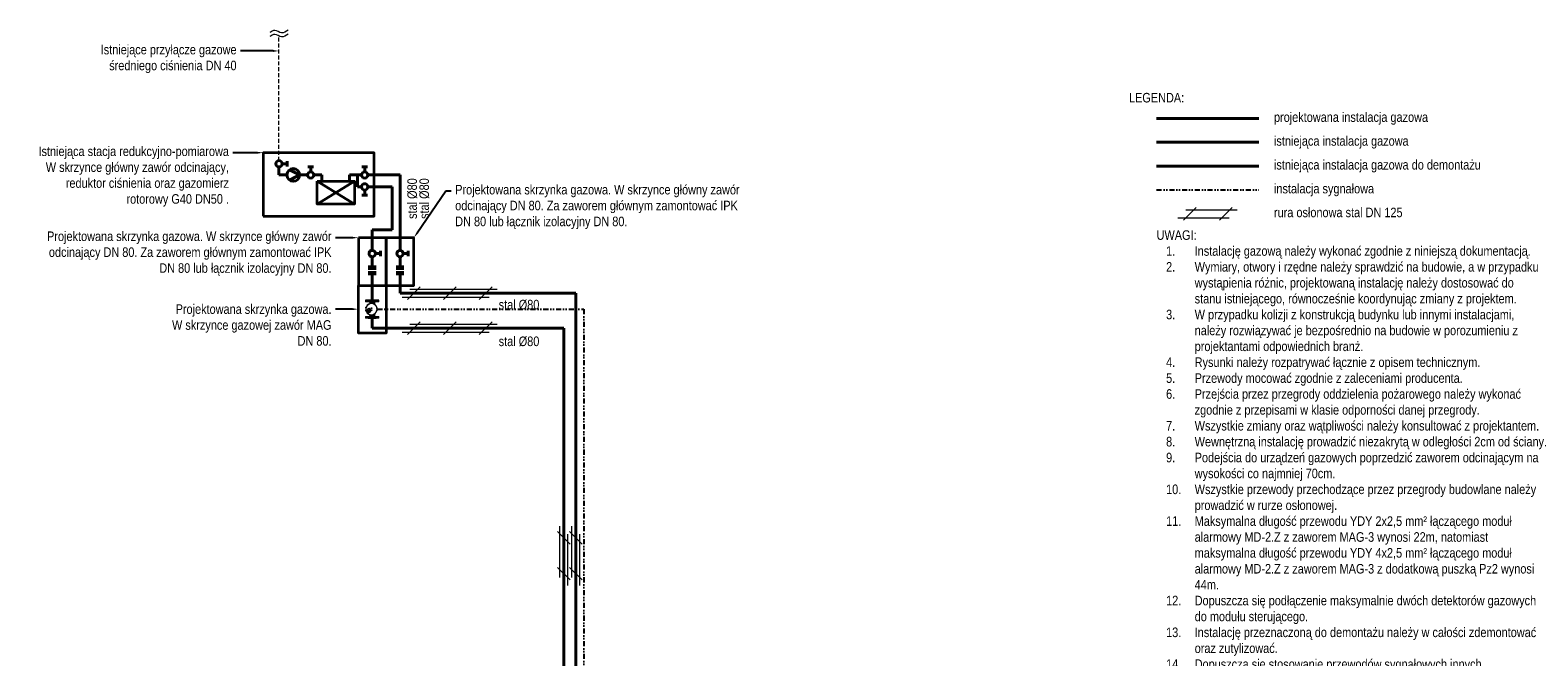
# Model space of a CAD drawing. Header units: centimetres. Extents: x 4745 to 39369, y 17389 to 19524.
# Tile 5 of 188: x 10010 to 11909, y 18619 to 19408. Entities that reach past the tile are written whole.
import ezdxf
from ezdxf import colors
from ezdxf.entities.mleader import LeaderData, LeaderLine
from ezdxf.lldxf.tags import DXFTag
from ezdxf.math import Vec2, Vec3

# ---------------------------------------------------------------- set-up
doc = ezdxf.new("R2010")
doc.units = ezdxf.units.CM
doc.linetypes.add('DASHED2', pattern=[0.375, 0.25, -0.125])
doc.linetypes.add('DIVIDE2', pattern=[15.875, 6.35, -3.175, 0, -3.175, 0, -3.175])
for name, color, linetype, lineweight in [('gaz', 40, 'Continuous', 40), ('IS_Gaz', 40, 'Continuous', 40), ('IS_gaz 2', 44, 'Continuous', 35), ('IS_Opis', 250, 'Continuous', 9), ('IS_sygnał', 210, 'DIVIDE2', 25), ('IS_Zimna_woda', 5, 'SOLID', 40)]:
    doc.layers.add(name, color=color, linetype=linetype, lineweight=lineweight)
for name, color, linetype in [('K-006GOT_', 7, 'Continuous'), ('M4X5STAL_CYL_KRZ', 7, 'Continuous'), ('PODKŁADKA_OKRĄGŁ', 7, 'Continuous'), ('T-026', 7, 'Continuous'), ('WA_160_01_00_009', 7, 'Continuous'), ('WA_160_01_00_010', 7, 'Continuous'), ('WA_160_01_00_018', 7, 'Continuous'), ('WA_160_01_00_022', 7, 'Continuous'), ('WA_160_01_00_035', 7, 'Continuous'), ('WA_160_01_01BEZ_', 7, 'Continuous'), ('WA_160_01_04_001', 7, 'Continuous'), ('WA_160_01_04_008', 7, 'Continuous'), ('WA_160_01_05_001', 7, 'Continuous')]:
    doc.layers.add(name, color=color, linetype=linetype)
doc.styles.add('styl1', font='ARIALN.TTF')
tags = doc.linetypes.add('DASH', pattern=[15, 10, -5]).pattern_tags.tags
tags[6:7] = [DXFTag(74, 4), DXFTag(75, 0), DXFTag(340, '0'), DXFTag(46, 0.0), DXFTag(50, 0.0), DXFTag(44, 0.0), DXFTag(45, 0.0)]
tags[4:5] = [DXFTag(74, 4), DXFTag(75, 0), DXFTag(340, '0'), DXFTag(46, 0.0), DXFTag(50, 0.0), DXFTag(44, 0.0), DXFTag(45, 0.0)]
tags = doc.linetypes.add('SOLID', pattern=[10, 10, 0]).pattern_tags.tags
tags[6:7] = [DXFTag(74, 4), DXFTag(75, 0), DXFTag(340, '0'), DXFTag(46, 0.0), DXFTag(50, 0.0), DXFTag(44, 0.0), DXFTag(45, 0.0)]
tags[4:5] = [DXFTag(74, 4), DXFTag(75, 0), DXFTag(340, '0'), DXFTag(46, 0.0), DXFTag(50, 0.0), DXFTag(44, 0.0), DXFTag(45, 0.0)]

# ---------------------------------------------------------------- blocks, each defined once
blk = doc.blocks.new('Reduktor')
at = {"layer": 'IS_Gaz', "color": 18, "true_color": 0x000000}
for q in [(-6.4, 4.8), (6.4, 4.8)]:
    blk.add_line((0, -8), q, dxfattribs=at)
blk.add_circle((0, 0), 8.02, dxfattribs=at)
blk = doc.blocks.new('Zaworek')
at = {"layer": 'IS_Zimna_woda', "color": 18, "true_color": 0x000000}
for p, q in [((2, 0), (5.15, 0)), ((5.15, 1.72), (5.15, -1.72))]:
    blk.add_line(p, q, dxfattribs=at)
blk.add_circle((0, 0), 2, dxfattribs=at)
blk = doc.blocks.new('maggora')
at = {"layer": 'K-006GOT_', "color": 7, "linetype": 'Continuous', "lineweight": 0}
for centre, start, end in [((181, 69), 198.8769, 270), ((181, 69), 270, 341.1231), ((226, 69), 198.8769, 270), ((226, 69), 270, 341.1231)]:
    blk.add_arc(centre, 2, start, end, dxfattribs=at)
at = {"layer": 'M4X5STAL_CYL_KRZ', "color": 7, "linetype": 'Continuous', "lineweight": 0}
for p, q in [((191, 138), (189, 138)), ((189, 137), (191, 137)), ((191, 140), (191, 138)), ((191, 137), (191, 135)), ((192, 138), (192, 140)), ((194, 138), (192, 138)), ((192, 135), (192, 137)), ((192, 137), (194, 137)), ((216, 138), (214, 138)), ((214, 137), (216, 137)), ((216, 140), (216, 138)), ((216, 137), (216, 135)), ((217, 138), (217, 140)), ((219, 138), (217, 138)), ((217, 135), (217, 137)), ((217, 137), (219, 137))]:
    blk.add_line(p, q, dxfattribs=at)
for centre in [(191, 138), (216, 138)]:
    blk.add_circle(centre, 4, dxfattribs=at)
for centre, start, end in [((191, 138), 167.4441, 192.5559), ((191, 138), 77.4441, 102.5559), ((191, 138), 257.4441, 282.5559), ((191, 138), 347.4441, 12.5559), ((216, 138), 167.4441, 192.5559), ((216, 138), 77.4441, 102.5559), ((216, 138), 257.4441, 282.5559), ((216, 138), 347.4441, 12.5559)]:
    blk.add_arc(centre, 2.3, start, end, dxfattribs=at)
at = {"layer": 'PODKŁADKA_OKRĄGŁ', "color": 7, "linetype": 'Continuous', "lineweight": 0}
for centre in [(191, 138), (216, 138)]:
    blk.add_circle(centre, 4.5, dxfattribs=at)
at = {"layer": 'T-026', "color": 7, "linetype": 'Continuous', "lineweight": 0}
for p, q in [((179, 68), (179, 69)), ((180, 68), (179, 68)), ((189, 68), (180, 68)), ((228, 68), (218, 68)), ((229, 68), (228, 68)), ((229, 68), (229, 69))]:
    blk.add_line(p, q, dxfattribs=at)
at = {"layer": 'WA_160_01_00_009', "color": 7, "linetype": 'Continuous', "lineweight": 0}
for radius in [14, 9.5, 8.2]:
    blk.add_circle((221, 106), radius, dxfattribs=at)
at = {"layer": 'WA_160_01_00_010', "color": 7, "linetype": 'Continuous', "lineweight": 0}
for p, q in [((191, 209), (191, 208)), ((196, 212), (196, 209)), ((198, 213), (210, 213)), ((211, 209), (211, 212)), ((217, 208), (217, 209))]:
    blk.add_line(p, q, dxfattribs=at)
for centre, radius, start, end in [((204, 138), 72, 79.5979, 100.4021), ((204, 138), 71, 79.4497, 100.5503), ((198, 212), 1.5, 90, 180), ((210, 212), 1.5, 0, 90)]:
    blk.add_arc(centre, radius, start, end, dxfattribs=at)
at = {"layer": 'WA_160_01_00_018', "color": 7, "linetype": 'Continuous', "lineweight": 0}
for centre, radius, start, end in [((98, 243), 76.6, 311.8105, 319.1457), ((158, 192), 3, 54.6316, 135.415), ((104, 238), 71, 319.6896, 322.0776), ((150, 183), 3, 134.9694, 215.4316), ((104, 238), 71, 307.9224, 310.3069)]:
    blk.add_arc(centre, radius, start, end, dxfattribs=at)
for points, knots in [([(155, 193), (155, 193), (155, 193), (155, 193), (155, 193), (155, 193)], [0.07925653, 0.07925653, 0.07925653, 0.07925653, 0.08903122, 0.12389949, 0.12662856, 0.12662856, 0.12662856, 0.12662856]), ([(150, 187), (150, 187), (149, 187), (149, 186), (149, 186), (148, 186), (148, 186), (148, 186), (148, 186), (148, 186), (148, 186), (148, 186), (148, 186)], [0.6993518, 0.6993518, 0.6993518, 0.6993518, 0.7433901, 0.8010416, 0.8569823, 0.9120555, 0.9380496, 0.9501654, 0.9553952, 0.9566018, 0.9567675, 0.9568891, 0.9568891, 0.9568891, 0.9568891])]:
    blk.add_open_spline(points, degree=3, knots=knots, dxfattribs=at)
at = {"layer": 'WA_160_01_00_022', "color": 7, "linetype": 'Continuous', "lineweight": 0}
for p, q in [((303, 201), (303, 95)), ((310, 203), (305, 203)), ((312, 201), (312, 95)), ((310, 93), (305, 93))]:
    blk.add_line(p, q, dxfattribs=at)
for centre, start, end in [((305, 201), 90, 180), ((310, 201), 0, 90), ((305, 95), 180, 270), ((310, 95), 270, 0)]:
    blk.add_arc(centre, 2, start, end, dxfattribs=at)
at = {"layer": 'WA_160_01_00_035', "color": 7, "linetype": 'Continuous', "lineweight": 0}
for p, q in [((136, 158), (136, 158)), ((136, 118), (136, 118))]:
    blk.add_line(p, q, dxfattribs=at)
for radius, start, end in [(71.1, 165.3351, 194.6649), (71, 163.6389, 165.314), (71.1, 163.6626, 165.3351), (71.1, 194.6649, 196.3374), (71, 194.686, 196.3611)]:
    blk.add_arc((204, 138), radius, start, end, dxfattribs=at)
at = {"layer": 'WA_160_01_01BEZ_', "color": 7, "linetype": 'Continuous', "lineweight": 0}
for p, q in [((91, 197), (89, 197)), ((89, 98), (89, 197)), ((92, 230), (91, 229)), ((91, 67), (91, 229)), ((109, 230), (92, 230)), ((92, 230), (92, 65)), ((110, 229), (109, 230)), ((109, 65), (109, 230)), ((110, 229), (110, 67)), ((184, 206), (184, 207)), ((224, 206), (224, 207)), ((299, 230), (297, 229)), ((297, 67), (297, 229)), ((315, 230), (299, 230)), ((299, 230), (299, 65)), ((317, 229), (315, 230)), ((315, 65), (315, 230)), ((317, 229), (317, 67)), ((319, 197), (317, 197)), ((319, 98), (319, 197)), ((89, 98), (91, 98)), ((91, 67), (92, 65)), ((92, 65), (109, 65)), ((109, 65), (110, 67)), ((120, 180), (110, 185)), ((110, 110), (120, 116)), ((144, 180), (120, 180)), ((120, 116), (120, 180)), ((120, 116), (133, 116)), ((178, 72), (178, 69)), ((187, 69), (178, 69)), ((214, 67), (214, 66)), ((230, 69), (221, 69)), ((230, 72), (230, 69)), ((287, 180), (264, 180)), ((275, 116), (287, 116)), ((297, 185), (287, 180)), ((287, 116), (287, 180)), ((287, 116), (297, 110)), ((297, 67), (299, 65)), ((299, 65), (315, 65)), ((315, 65), (317, 67)), ((317, 98), (319, 98))]:
    blk.add_line(p, q, dxfattribs=at)
for centre, radius, start, end in [((204, 138), 71, 99.174, 130.2681), ((204, 138), 72, 100.4021, 106.1276), ((204, 138), 71, 0, 80.0982), ((204, 138), 72, 73.8724, 79.5979), ((133, 111), 4.98, 22.7082, 90.1337), ((204, 138), 71, 139.779, 163.6389), ((204, 138), 71, 196.3611, 0), ((144, 185), 4.97, 269.5375, 319.9011), ((204, 138), 72, 254.8572, 277.9836), ((204, 138), 72, 277.9836, 285.1428), ((264, 185), 5, 220.1534, 270.2776), ((275, 111), 4.97, 89.7224, 157.3495)]:
    blk.add_arc(centre, radius, start, end, dxfattribs=at)
at = {"layer": 'WA_160_01_04_001', "color": 7, "linetype": 'Continuous', "lineweight": 0}
for centre, radius, start, end in [((204, 138), 71, 98.022, 81.7463), ((204, 17), 192, 87.7604, 92.2188)]:
    blk.add_arc(centre, radius, start, end, dxfattribs=at)
at = {"layer": 'WA_160_01_04_008', "color": 7, "linetype": 'Continuous', "lineweight": 0}
for start, end in [(346.5855, 249.3734), (249.3734, 346.5855)]:
    blk.add_arc((221, 106), 25, start, end, dxfattribs=at)
at = {"layer": 'WA_160_01_05_001', "color": 7, "linetype": 'Continuous', "lineweight": 0}
for p, q in [((218, 101), (216, 101)), ((220, 101), (218, 101)), ((220, 112), (221, 113)), ((220, 112), (220, 108)), ((220, 104), (220, 101)), ((221, 101), (220, 101)), ((221, 113), (222, 112)), ((221, 113), (221, 107)), ((221, 104), (221, 101)), ((222, 101), (221, 101)), ((222, 108), (222, 112)), ((222, 101), (222, 104)), ((224, 101), (222, 101)), ((226, 101), (224, 101))]:
    blk.add_line(p, q, dxfattribs=at)
for radius in [8, 1.25]:
    blk.add_circle((221, 106), radius, dxfattribs=at)
for radius, start, end in [(7, 90, 225.5847), (6, 99.5941, 236.4427), (2.25, 116.3878, 243.6122), (7, 314.4153, 90), (6, 303.5573, 80.4059), (2.25, 296.3878, 63.6122)]:
    blk.add_arc((221, 106), radius, start, end, dxfattribs=at)
for centre, major_axis, start_param, end_param in [((219, 106), (2.51, 0), 0.955317, 1.391049), ((219, 106), (2.51, 0), 4.892136, 5.327869), ((222, 106), (-2.51, 0), 4.892136, 5.327869), ((222, 106), (-2.51, 0), 0.955317, 1.391049)]:
    blk.add_ellipse(centre, major_axis=major_axis, ratio=0.816497, start_param=start_param, end_param=end_param, dxfattribs=at)
blk = doc.blocks.new('A$C0F5130B6')
at = {"layer": 'IS_Opis'}
for p, q in [((-19.4, 3), (-35.3, -13)), ((-32.3, 0), (32.3, 0)), ((25.9, 3), (9.9, -13)), ((-42.3, -10), (22.3, -10))]:
    blk.add_line(p, q, dxfattribs=at)

msp = doc.modelspace()

# ---------------------------------------------------------------- linework, layer by layer
at = {"layer": 'gaz', "color": 18, "linetype": 'DASHED2', "lineweight": 5, "ltscale": 20, "true_color": 0x000000}
msp.add_line((10323.6, 19243.8), (10323.6, 19400.9), dxfattribs=at)
at = {"layer": 'IS_Gaz'}
for p, q in [((11429.1, 19296.9), (11558, 19296.9)), ((10422.6, 19210.8), (10422.6, 19225.8)), ((10435.6, 19225.8), (10476.1, 19225.8)), ((10476.1, 19130.8), (10476.1, 19225.8)), ((10427.6, 19210.8), (10422.6, 19210.8)), ((10435.6, 19210.8), (10466.1, 19210.8)), ((10466.1, 19210.8), (10466.1, 19156.8)), ((10441.1, 19130.8), (10441.1, 19156.8)), ((10441.1, 19156.8), (10466.1, 19156.8)), ((10446.1, 19110.1), (10436.1, 19110.1)), ((10446.1, 19108.1), (10436.1, 19108.1)), ((10441.1, 19122.8), (10441.1, 19108.1)), ((10481.1, 19110.1), (10471.1, 19110.1)), ((10481.1, 19108.1), (10471.1, 19108.1)), ((10476.1, 19122.8), (10476.1, 19108.1)), ((10446.1, 19103.1), (10436.1, 19103.1)), ((10446.1, 19101.1), (10436.1, 19101.1)), ((10441.1, 19103.1), (10441.1, 19068.3)), ((10481.1, 19103.1), (10471.1, 19103.1)), ((10481.1, 19101.1), (10471.1, 19101.1)), ((10476.1, 19103.1), (10476.1, 19076.8)), ((10697.6, 19076.8), (10476.1, 19076.8)), ((10697.6, 18018.8), (10697.6, 19076.8)), ((10441.1, 19045.3), (10441.1, 19032.8)), ((10682.6, 19032.8), (10441.1, 19032.8)), ((10682.6, 18293.8), (10682.6, 19032.8))]:
    msp.add_line(p, q, dxfattribs=at)
at = {"layer": 'IS_Gaz', "color": 18, "true_color": 0x000000}
for p, q in [((11429.1, 19266.9), (11558, 19266.9)), ((10323.6, 19235.8), (10323.6, 19225.8)), ((10323.6, 19225.8), (10333.6, 19225.8)), ((10349.6, 19225.8), (10359.6, 19225.8)), ((10367.6, 19225.8), (10377.6, 19225.8)), ((10377.6, 19218.1), (10377.6, 19225.8)), ((10412.6, 19218.1), (10412.6, 19225.8)), ((10412.6, 19225.8), (10427.6, 19225.8))]:
    msp.add_line(p, q, dxfattribs=at)
at = {"layer": 'IS_Gaz', "color": 18, "linetype": 'DASH', "true_color": 0x000000}
msp.add_line((11429.1, 19236.9), (11558, 19236.9), dxfattribs=at)
at = {"layer": 'IS_gaz 2', "color": 18, "true_color": 0x000000}
for p, q in [((10371.6, 19218.1), (10418.6, 19189.1)), ((10418.6, 19218.1), (10371.6, 19189.1))]:
    msp.add_line(p, q, dxfattribs=at)
for points in [[(10303.6, 19173.8), (10443.6, 19173.8), (10443.6, 19253.8), (10303.6, 19253.8)], [(10371.6, 19218.1), (10418.6, 19218.1), (10418.6, 19189.1), (10371.6, 19189.1)], [(10423.6, 19146.8), (10423.6, 19086.8), (10458.6, 19086.8), (10458.6, 19146.8)], [(10458.6, 19146.8), (10458.6, 19086.8), (10493.6, 19086.8), (10493.6, 19146.8)]]:
    msp.add_lwpolyline(points, close=True, dxfattribs=at)
at = {"layer": 'IS_Opis'}
for points in [[(10335, 19408), (10327, 19404.6), (10318.4, 19407.8), (10312.1, 19405)], [(10335, 19403), (10327, 19399.6), (10318.4, 19402.8), (10312.1, 19400)]]:
    msp.add_spline(points, degree=3, dxfattribs=at)
at = {"layer": 'IS_sygnał'}
for p, q in [((11429.1, 19206.9), (11558, 19206.9)), ((10447.6, 19056.8), (10707.6, 19056.8)), ((10707.6, 19056.8), (10707.6, 18350.1))]:
    msp.add_line(p, q, dxfattribs=at)

# ---------------------------------------------------------------- block references
at = {"layer": 'IS_Gaz'}
for p in [(11498.3, 19181.9), (10520.9, 19081.8), (10566.1, 19081.8), (10520.9, 19037.8), (10566.1, 19037.8)]:
    msp.add_blockref('A$C0F5130B6', p, dxfattribs=at)
at = {"layer": 'IS_Gaz', "rotation": 90}
for p in [(10677.6, 18751.2), (10692.6, 18751.2)]:
    msp.add_blockref('A$C0F5130B6', p, dxfattribs=at)
at = {"layer": 'IS_gaz 2', "color": 18, "true_color": 0x000000, "xscale": 1.999999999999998, "yscale": 1.999999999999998, "zscale": 1.999999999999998}
for p in [(10323.6, 19239.8), (10441.1, 19126.8), (10476.1, 19126.8)]:
    msp.add_blockref('Zaworek', p, dxfattribs=at)
at = {"layer": 'IS_gaz 2', "color": 18, "true_color": 0x000000, "rotation": 90}
msp.add_blockref('Reduktor', (10341.6, 19225.8), dxfattribs=at)
at = {"layer": 'IS_gaz 2', "color": 18, "true_color": 0x000000, "xscale": 1.999999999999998, "yscale": 1.999999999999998, "zscale": 1.999999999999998}
for p, rotation in [((10363.6, 19225.8), 90), ((10431.6, 19225.8), 90), ((10431.6, 19210.8), 270)]:
    msp.add_blockref('Zaworek', p, dxfattribs=dict(at, rotation=rotation))

# ---------------------------------------------------------------- texts
at = {"layer": 'IS_Opis', "linetype": 'SOLID', "insert": (11429.1, 19316.9), "char_height": 12, "attachment_point": 8, "style": 'styl1'}
msp.add_mtext('\\pxql;{\\fArial Narrow|b0|i0|c238|p34;LEGENDA:}', dxfattribs=at)
at = {"layer": 'IS_Opis', "char_height": 12, "attachment_point": 1, "style": 'styl1'}
for s, width, insert in [('\\pxql;projektowana instalacja gazowa', 201.45, (11577, 19304.6)), ('\\pxql;istniejąca instalacja gazowa', 201.45, (11577, 19274.6)), ('\\pxql;istniejąca instalacja gazowa do demontażu', 263.679, (11577, 19244.6)), ('\\pxql;instalacja sygnałowa', 274.211, (11577, 19214.6)), ('rura osłonowa stal DN 125', 201.45, (11577, 19184.6))]:
    msp.add_mtext_dynamic_manual_height_columns(s, width=width, gutter_width=12.5, heights=[0], dxfattribs=dict(at, insert=insert))
at = {"layer": 'IS_Opis', "ltscale": 2, "insert": (11429.1, 19156.1), "char_height": 12, "attachment_point": 1, "style": 'styl1'}
msp.add_mtext_dynamic_manual_height_columns('\\pxql;UWAGI: \\P\\pi-3,l4,t4;1.^IInstalację gazową należy wykonać zgodnie z niniejszą dokumentacją.\\P2.^IWymiary, otwory i rzędne należy sprawdzić na budowie, a w przypadku wystąpienia różnic, projektowaną instalację należy dostosować do stanu istniejącego, równocześnie koordynując zmiany z projektem.\\P3.^IW przypadku kolizji z konstrukcją budynku lub innymi instalacjami, należy rozwiązywać je bezpośrednio na budowie w porozumieniu z projektantami odpowiednich branż.\\P4.^IRysunki należy rozpatrywać łącznie z opisem technicznym.\\P5.^IPrzewody mocować zgodnie z zaleceniami producenta.\\P6.^IPrzejścia przez przegrody oddzielenia pożarowego należy wykonać zgodnie z przepisami w klasie odporności danej przegrody.\\P7.^IWszystkie zmiany oraz wątpliwości należy konsultować z projektantem.\\P8.^IWewnętrzną instalację prowadzić niezakrytą w odległości 2cm od ściany.\\P9.^IPodejścia do urządzeń gazowych poprzedzić zaworem odcinającym na wysokości co najmniej 70cm.\\P10.^IWszystkie przewody przechodzące przez przegrody budowlane należy prowadzić w rurze osłonowej.\\P11.^IMaksymalna długość przewodu YDY 2x2,5 mm² łączącego moduł alarmowy MD-2.Z z zaworem MAG-3 wynosi 22m, natomiast maksymalna długość przewodu YDY 4x2,5 mm² łączącego moduł alarmowy MD-2.Z z zaworem MAG-3 z dodatkową puszką Pz2 wynosi 44m.\\P12.^IDopuszcza się podłączenie maksymalnie dwóch detektorów gazowych do modułu sterującego.\\P13.^IInstalację przeznaczoną do demontażu należy w całości zdemontować oraz zutylizować.\\P14.^IDopuszcza się stosowanie przewodów sygnałowych innych producentów, będących odpowiednikami przewodów dobranych w projekcie.\\P15.^IWszystkie urządzenia należy montować zgodnie z wytycznymi producenta.\\P16.^IProjekt został sporządzony zgodnie z wytycznymi Inwestora dotyczących zastosowanych technologii aktualnych podczas sporządzania projektu.\\P17.^IProjekt objęty jest prawami autorskimi - kopiowanie oraz powielanie materiałów bez zgody projektanta jest zabronione.', width=483.36, gutter_width=12.5, heights=[0], dxfattribs=at)
at = {"layer": 'IS_Opis', "char_height": 12, "width": 131.329, "attachment_point": 8, "line_spacing_factor": 0.938532, "style": 'styl1'}
for insert in [(10626, 19056.1), (10626, 19009.9)]:
    msp.add_mtext('stal %%C80', dxfattribs=dict(at, insert=insert))

# ---------------------------------------------------------------- leaders
at = {"layer": 'IS_Opis'}
ml = msp.add_multileader_mtext('Standard', dxfattribs=at)
ml.set_content('Projektowana skrzynka gazowa. W skrzynce gazowej zawór MAG DN 80.', color=256, style='styl1')
ml.set_leader_properties()
ml.build(insert=Vec2(0, 0))
ml.multileader.update_dxf_attribs({"dogleg_length": 5, "arrow_head_size": 7.5})
ctx = ml.context
ctx.base_point, ctx.char_height, ctx.arrow_head_size, ctx.landing_gap_size, ctx.plane_origin = Vec3(10184.9, 19056.8), 12, 7.5, 5, Vec3(10065.8, 18860.5)
ctx.text_align_type = 2
notes = []
notes.append((ctx, [(1, (1, 1, 0), (10401.6, 19056.8), (-1, 0), 6.77, [(0, [(10423.6, 19056.8)], 0, [])])]))
ctx.mtext.insert, ctx.mtext.width, ctx.mtext.defined_height, ctx.mtext.alignment, ctx.mtext.flow_direction = Vec3(10389.8, 19062.9), 211.589, 24.8, 3, 5
ctx.mtext.has_bg_fill, ctx.mtext.bg_color, ctx.mtext.bg_scale_factor, ctx.mtext.bg_transparency, ctx.mtext.use_window_bg_color = 1, -1027028792, 1.5, 0, 1
for ctx, leaders in notes:
    for number, flags, end, landing, length, lines in leaders:
        leader = LeaderData()
        leader.index, (leader.has_last_leader_line, leader.has_dogleg_vector, leader.attachment_direction) = number, flags
        leader.last_leader_point, leader.dogleg_vector, leader.dogleg_length = Vec3(end), Vec3(landing), length
        for number, points, colour, breaks in lines:
            line = LeaderLine()
            line.index, line.vertices, line.color, line.breaks = number, Vec3.list(points), colors.encode_raw_color(colour), breaks
            leader.lines.append(line)
        ctx.leaders.append(leader)

# ---------------------------------------------------------------- next in the draw order: linework, layer by layer
at = {"layer": 'IS_gaz 2'}
msp.add_lwpolyline([(10458.6, 19086.8), (10458.6, 19026.8), (10423.6, 19026.8), (10423.6, 19086.8)], close=True, dxfattribs=at)

# ---------------------------------------------------------------- next in the draw order: block references
at = {"linetype": 'Continuous', "lineweight": 0, "xscale": 0.1, "yscale": 0.1, "zscale": 0.1, "rotation": 270}
msp.add_blockref('maggora', (10426.3, 19077.2), dxfattribs=at)

# ---------------------------------------------------------------- next in the draw order: leaders
at = {"layer": 'IS_Opis'}
ml = msp.add_multileader_mtext('Standard', dxfattribs=at)
ml.set_content('Istniejące przyłącze gazowe średniego ciśnienia DN 40 ', color=256, style='styl1')
ml.set_leader_properties()
ml.build(insert=Vec2(0, 0))
ml.multileader.update_dxf_attribs({"dogleg_length": 5, "arrow_head_size": 7.5})
ctx = ml.context
ctx.base_point, ctx.char_height, ctx.arrow_head_size, ctx.landing_gap_size, ctx.plane_origin = Vec3(10095.9, 19381.9), 12, 7.5, 5, Vec3(10327.2, 19256.8)
ctx.text_align_type = 2
notes = []
notes.append((ctx, [(0, (1, 1, 0), (10282, 19381.9), (-1, 0), 6.77, [(0, [(10323.6, 19381.9)], 0, [])])]))
ctx.mtext.insert, ctx.mtext.width, ctx.mtext.defined_height, ctx.mtext.alignment, ctx.mtext.flow_direction = Vec3(10270.2, 19389.6), 175.794, 76.9, 3, 5
ctx.mtext.has_bg_fill, ctx.mtext.bg_color, ctx.mtext.bg_scale_factor, ctx.mtext.bg_transparency, ctx.mtext.use_window_bg_color = 1, -1027028792, 1.5, 0, 1
ml = msp.add_multileader_mtext('Standard', dxfattribs=at)
ml.set_content('Istniejąca stacja redukcyjno-pomiarowa ^JW skrzynce główny zawór odcinający, reduktor ciśnienia oraz gazomierz rotorowy G40 DN50 .', color=256, style='styl1')
ml.set_leader_properties()
ml.build(insert=Vec2(0, 0))
ml.multileader.update_dxf_attribs({"dogleg_length": 5, "arrow_head_size": 7.5})
ctx = ml.context
ctx.base_point, ctx.char_height, ctx.arrow_head_size, ctx.landing_gap_size, ctx.plane_origin = Vec3(10017.6, 19253.8), 12, 7.5, 5, Vec3(10318.6, 18963.8)
ctx.text_align_type = 2
notes.append((ctx, [(0, (1, 1, 0), (10272.4, 19253.8), (-1, 0), 6.77, [(0, [(10303.6, 19253.8)], 0, [])])]))
ctx.mtext.insert, ctx.mtext.width, ctx.mtext.defined_height, ctx.mtext.alignment, ctx.mtext.flow_direction = Vec3(10260.6, 19261.6), 250.458, 76.9, 3, 5
ctx.mtext.has_bg_fill, ctx.mtext.bg_color, ctx.mtext.bg_scale_factor, ctx.mtext.bg_transparency, ctx.mtext.use_window_bg_color = 1, -1027028792, 1.5, 0, 1
ml = msp.add_multileader_mtext('Standard', dxfattribs=at)
ml.set_content('Projektowana skrzynka gazowa. W skrzynce główny zawór odcinający DN 80. Za zaworem głównym zamontować IPK DN 80 lub łącznik izolacyjny DN 80.', color=256, style='styl1')
ml.set_leader_properties()
ml.build(insert=Vec2(0, 0))
ml.multileader.update_dxf_attribs({"dogleg_length": 5, "arrow_head_size": 7.5})
ctx = ml.context
ctx.base_point, ctx.char_height, ctx.arrow_head_size, ctx.landing_gap_size, ctx.plane_origin = Vec3(10540.6, 19205.6), 12, 7.5, 5, Vec3(10504.5, 18912.4)
notes.append((ctx, [(0, (1, 1, 0), (10533.9, 19205.6), (1, 0), 6.77, [(0, [(10493.6, 19146.8)], 0, [])])]))
ctx.mtext.insert, ctx.mtext.width, ctx.mtext.defined_height, ctx.mtext.flow_direction = Vec3(10545.6, 19213.3), 370.099, 76.9, 5
ctx.mtext.has_bg_fill, ctx.mtext.bg_color, ctx.mtext.bg_scale_factor, ctx.mtext.bg_transparency, ctx.mtext.use_window_bg_color = 1, -1027028792, 1.5, 0, 1
for ctx, leaders in notes:
    for number, flags, end, landing, length, lines in leaders:
        leader = LeaderData()
        leader.index, (leader.has_last_leader_line, leader.has_dogleg_vector, leader.attachment_direction) = number, flags
        leader.last_leader_point, leader.dogleg_vector, leader.dogleg_length = Vec3(end), Vec3(landing), length
        for number, points, colour, breaks in lines:
            line = LeaderLine()
            line.index, line.vertices, line.color, line.breaks = number, Vec3.list(points), colors.encode_raw_color(colour), breaks
            leader.lines.append(line)
        ctx.leaders.append(leader)

# ---------------------------------------------------------------- next in the draw order: texts
at = {"layer": 'IS_Opis', "char_height": 12, "width": 131.329, "attachment_point": 8, "rotation": 90, "line_spacing_factor": 0.938532, "style": 'styl1'}
for insert in [(10497.8, 19196), (10513, 19196)]:
    msp.add_mtext('stal %%C80', dxfattribs=dict(at, insert=insert))

# ---------------------------------------------------------------- next in the draw order: leaders
at = {"layer": 'IS_Opis'}
ml = msp.add_multileader_mtext('Standard', dxfattribs=at)
ml.set_content('Projektowana skrzynka gazowa. W skrzynce główny zawór odcinający DN 80. Za zaworem głównym zamontować IPK DN 80 lub łącznik izolacyjny DN 80.', color=256, style='styl1')
ml.set_leader_properties()
ml.build(insert=Vec2(0, 0))
ml.multileader.update_dxf_attribs({"dogleg_length": 5, "arrow_head_size": 7.5})
ctx = ml.context
ctx.base_point, ctx.char_height, ctx.arrow_head_size, ctx.landing_gap_size, ctx.plane_origin = Vec3(10027.4, 19146.8), 12, 7.5, 5, Vec3(10412.7, 18853.6)
ctx.text_align_type = 2
notes = []
notes.append((ctx, [(0, (1, 1, 0), (10401.6, 19146.8), (-1, 0), 6.77, [(0, [(10423.6, 19146.8)], 0, [])])]))
ctx.mtext.insert, ctx.mtext.width, ctx.mtext.defined_height, ctx.mtext.alignment, ctx.mtext.flow_direction = Vec3(10389.8, 19154.6), 373.898, 76.9, 3, 5
ctx.mtext.has_bg_fill, ctx.mtext.bg_color, ctx.mtext.bg_scale_factor, ctx.mtext.bg_transparency, ctx.mtext.use_window_bg_color = 1, -1027028792, 1.5, 0, 1
for ctx, leaders in notes:
    for number, flags, end, landing, length, lines in leaders:
        leader = LeaderData()
        leader.index, (leader.has_last_leader_line, leader.has_dogleg_vector, leader.attachment_direction) = number, flags
        leader.last_leader_point, leader.dogleg_vector, leader.dogleg_length = Vec3(end), Vec3(landing), length
        for number, points, colour, breaks in lines:
            line = LeaderLine()
            line.index, line.vertices, line.color, line.breaks = number, Vec3.list(points), colors.encode_raw_color(colour), breaks
            leader.lines.append(line)
        ctx.leaders.append(leader)

doc.saveas('drawing.dxf')
